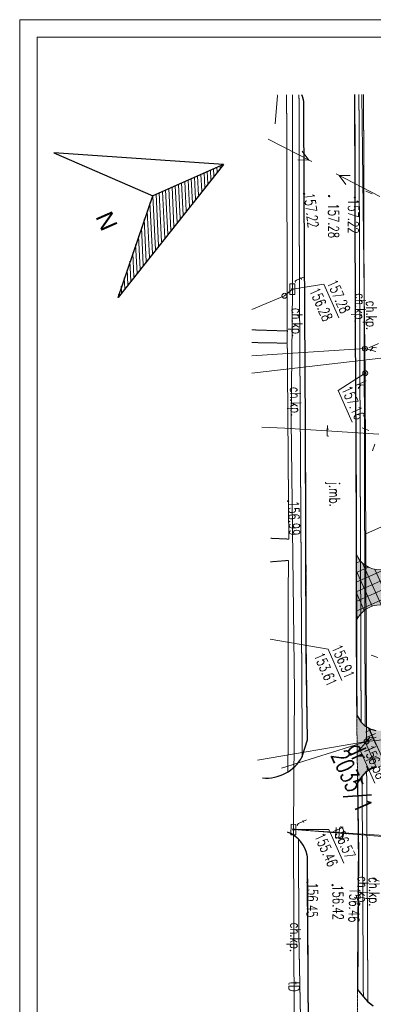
# Model space of a CAD drawing. Header units: metres. Extents: x 8472212 to 8494180, y 5728195 to 5779639.
# Tile 98 of 106: x 8475608 to 8480633, y 5763011 to 5777003. Entities that reach past the tile are written whole.
import ezdxf
from ezdxf.enums import TextEntityAlignment as Align

# ---------------------------------------------------------------- set-up
doc = ezdxf.new("R2010")
doc.units = ezdxf.units.M
doc.header["$MEASUREMENT"] = 0
for name, pattern in [('1', [0]), ('2_KTCR02', [3, 2, -1]), ('2_KTJZ01', [4, 3, -1]), ('2_KTKR01', [0]), ('2_PTTU', [2.1, 1.4, -0.7]), ('4_1', [0]), ('4_SUPE_01', [0]), ('4_SUPK_01', [0]), ('4_SUPT_01', [0]), ('4_SUPW_01', [0])]:
    doc.linetypes.add(name, pattern=pattern)
doc.layers.get('0').update_dxf_attribs({"color": 250, "linetype": 'CONTINUOUS'})
for name, color, linetype, lineweight in [('!opisy', 255, 'CONTINUOUS', 9), ('0A_MJ_tabelka', 252, 'CONTINUOUS', 5), ('0A_NIEwidoczne', 222, 'CONTINUOUS', 0), ('KRZYZE1000_L_0', 7, '1', 18), ('KTCR_E_T_1', 7, 'CONTINUOUS', 15), ('KTCR_L_1', 7, '2_KTCR02', 18), ('KTJZ_E_T_0', 7, 'CONTINUOUS', 15), ('KTJZ_L_0', 7, '2_KTJZ01', 18), ('KTKR_L_0', 7, '2_KTKR01', 25), ('Numery_dzialek', 7, 'CONTINUOUS', 18), ('Numery_uzytkow', 7, 'CONTINUOUS', 25), ('PTTU_L_2', 7, '2_PTTU', 18), ('RTPW_T_1', 7, 'CONTINUOUS', 15), ('SUPE_L_2', 1, '4_SUPE_01', 18), ('SUPE_L_3', 1, '4_SUPE_01', 18), ('SUPK_L_0', 34, '4_SUPK_01', 18), ('SUPK_L_4', 34, '4_SUPK_01', 18), ('SUPT_E_T_0', 30, 'CONTINUOUS', 15), ('SUPT_L_0', 30, '4_SUPT_01', 18), ('SUPW_L_0', 5, '4_SUPW_01', 18), ('SUTK_T_0', 7, 'CONTINUOUS', 18), ('SUTT_T_0', 30, 'CONTINUOUS', 18), ('SUTW_T_0', 5, 'CONTINUOUS', 18), ('SUUK_E_T_9', 34, 'CONTINUOUS', 15), ('SUUT_E_T_9', 30, 'CONTINUOUS', 15)]:
    doc.layers.add(name, color=color, linetype=linetype, lineweight=lineweight)
for name, color, linetype, lineweight, true_color in [('000 PZT DROGI NOWA NAWIERZCHNIA Z KOSTKI', 26, 'CONTINUOUS', 9, 0x8a2200), ('000 PZT PŁYTY CHODNIKOWE', 9, 'CONTINUOUS', 9, 0xc0c0c3), ('000 PZT TERENY ZIELONE PLANOWANE TRAWNIKI', 106, 'CONTINUOUS', 9, 0x008a22), ('000 PZT TRASA PRZYŁACZA TELETECHNICZNEGO', 2, 'ŚLADY', 20, 0xffff1a)]:
    doc.layers.add(name, color=color, linetype=linetype, lineweight=lineweight, true_color=true_color)
doc.styles.add('arial', font='arial.ttf')
doc.styles.get("Standard").update_dxf_attribs({"font": 'Simplex.SHX', "width": 0.75})
doc.linetypes.add('ŚLADY', pattern='A,0.15,[130,ltypeshp.shx,S=0.25,R=0,X=0,Y=0],0.15', length=0.3)

# ---------------------------------------------------------------- blocks, each defined once
blk = doc.blocks.new('asdawqddasdasd')
at = {"color": 252, "linetype": 'Continuous', "true_color": 0x939592}
for p, q in [((8432067, 5728469), (8431996, 5728398)), ((8432791, 5726944), (8432761, 5726880)), ((8432927, 5726879), (8432791, 5726944)), ((8435121, 5727056), (8435050, 5726985)), ((8435333, 5727056), (8435404, 5726985)), ((8432761, 5726880), (8432897, 5726816)), ((8432897, 5726816), (8432927, 5726879)), ((8438121, 5725860), (8438051, 5725789)), ((8441031, 5724587), (8440960, 5724517)), ((8439813, 5723833), (8439783, 5723770)), ((8439783, 5723770), (8439919, 5723707)), ((8439949, 5723770), (8439813, 5723833)), ((8439919, 5723707), (8439949, 5723770))]:
    blk.add_line(p, q, dxfattribs=at)
for centre, radius in [((8432014, 5728222), 9), ((8431848, 5727895), 9), ((8431673, 5727583), 9), ((8434035, 5727478), 35), ((8434035, 5727478), 12.5), ((8434355, 5727341), 35), ((8434355, 5727341), 12.5), ((8432844, 5726880), 12.5), ((8432884, 5726739), 35), ((8435570, 5725601), 9), ((8439144, 5725228), 35), ((8439144, 5725228), 12.5), ((8440978, 5724285), 9), ((8440814, 5723957), 9), ((8439866, 5723770), 12.5), ((8440634, 5723645), 9)]:
    blk.add_circle(centre, radius, dxfattribs=at)
at = {"layer": 'KRZYZE1000_L_0', "color": 252, "linetype": '1', "true_color": 0x939592, "transparency": 33554559}
blk.add_line((8436444, 5726430), (8436444, 5727430), dxfattribs=at)
at = {"layer": 'KTCR_L_1', "color": 252, "linetype": '2_KTCR02', "true_color": 0x939592, "transparency": 33554559}
for p, q in [((8438936, 5725300), (8430730, 5728929)), ((8431414, 5728494), (8430679, 5728815)), ((8438862, 5725270), (8430703, 5728869)), ((8433717, 5727470), (8431414, 5728494)), ((8432733, 5727039), (8430358, 5728090)), ((8430287, 5727929), (8433358, 5726573)), ((8435999, 5726466), (8433717, 5727470)), ((8438970, 5724307), (8432733, 5727039)), ((8433358, 5726573), (8433138, 5726118)), ((8433516, 5726502), (8433303, 5726045)), ((8433358, 5726573), (8433516, 5726502)), ((8433516, 5726502), (8436068, 5725389)), ((8438254, 5725467), (8435999, 5726466)), ((8436068, 5725389), (8435952, 5725157)), ((8438254, 5725467), (8438746, 5725254)), ((8439011, 5725354), (8439058, 5725413)), ((8436256, 5725016), (8436343, 5725260)), ((8436343, 5725260), (8439085, 5724033)), ((8438862, 5725270), (8438746, 5725254)), ((8438936, 5725300), (8439011, 5725354)), ((8439534, 5725213), (8439525, 5725144)), ((8439525, 5725144), (8439536, 5725056)), ((8439536, 5725056), (8442531, 5723742)), ((8442440, 5723712), (8439574, 5724968)), ((8439632, 5724872), (8439574, 5724968)), ((8440557, 5724473), (8439632, 5724872)), ((8442310, 5723677), (8440557, 5724473)), ((8440019, 5723780), (8441302, 5723216)), ((8442440, 5723712), (8442310, 5723677)), ((8442531, 5723742), (8442615, 5723788)), ((8441302, 5723216), (8442612, 5722664))]:
    blk.add_line(p, q, dxfattribs=at)
for centre, radius, start, end in [((8438494, 5723946), 598, 8.3839, 37.1732), ((8440181, 5723364), 447, 111.2384, 135.0038)]:
    blk.add_arc(centre, radius, start, end, dxfattribs=at)
at = {"layer": 'KTJZ_L_0', "color": 252, "linetype": '2_KTKR01', "true_color": 0x939592, "transparency": 33554559}
for p, q in [((8430677, 5728811), (8432014, 5728222)), ((8432014, 5728222), (8433717, 5727470)), ((8431673, 5727583), (8430472, 5728114)), ((8434716, 5726251), (8431673, 5727583)), ((8433717, 5727470), (8435999, 5726466)), ((8435999, 5726466), (8438255, 5725466)), ((8437644, 5724960), (8434716, 5726251)), ((8438255, 5725466), (8438746, 5725254)), ((8438781, 5724471), (8437644, 5724960)), ((8439632, 5724872), (8440557, 5724473)), ((8438970, 5724307), (8438781, 5724471)), ((8440557, 5724473), (8442310, 5723677)), ((8440634, 5723645), (8440299, 5723795)), ((8442567, 5722801), (8440634, 5723645))]:
    blk.add_line(p, q, dxfattribs=at)
at = {"layer": 'KTJZ_L_0', "color": 252, "linetype": '2_KTJZ01', "true_color": 0x939592, "transparency": 33554559}
for p, q in [((8439011, 5725354), (8439058, 5725413)), ((8438746, 5725254), (8438862, 5725270)), ((8439632, 5724872), (8438746, 5725254)), ((8438862, 5725270), (8438936, 5725300)), ((8438936, 5725300), (8439011, 5725354)), ((8439534, 5725213), (8439525, 5725144)), ((8439525, 5725144), (8439536, 5725056)), ((8439574, 5724968), (8439536, 5725056)), ((8439632, 5724872), (8439574, 5724968)), ((8442340, 5723685), (8442440, 5723712)), ((8442440, 5723712), (8442531, 5723742)), ((8442531, 5723742), (8442615, 5723788)), ((8442340, 5723685), (8442310, 5723677)), ((8442940, 5723404), (8442310, 5723677))]:
    blk.add_line(p, q, dxfattribs=at)
at = {"layer": 'KTJZ_L_0', "color": 252, "linetype": '2_KTKR01', "true_color": 0x939592, "transparency": 33554559}
for centre, radius, start, end in [((8430375, 5727754), 372, 74.8786, 90.1093), ((8438503, 5723951), 587, 330.907, 37.3024), ((8440181, 5723364), 447, 74.6782, 135.0038)]:
    blk.add_arc(centre, radius, start, end, dxfattribs=at)
at = {"layer": 'KTKR_L_0', "color": 252, "linetype": '2_KTKR01', "true_color": 0x939592, "transparency": 33554559}
for p, q in [((8430677, 5728811), (8432014, 5728222)), ((8432014, 5728222), (8433717, 5727470)), ((8431673, 5727583), (8430472, 5728114)), ((8434716, 5726251), (8431673, 5727583)), ((8433717, 5727470), (8435999, 5726466)), ((8435999, 5726466), (8438255, 5725466)), ((8437644, 5724960), (8434716, 5726251)), ((8438255, 5725466), (8438746, 5725254)), ((8439011, 5725354), (8439058, 5725413)), ((8438746, 5725254), (8438862, 5725270)), ((8438747, 5725255), (8438862, 5725270)), ((8438862, 5725270), (8438936, 5725300)), ((8438936, 5725300), (8439011, 5725354)), ((8439525, 5725144), (8439534, 5725213)), ((8439536, 5725056), (8439525, 5725144)), ((8439574, 5724968), (8439536, 5725056)), ((8439632, 5724872), (8439574, 5724968)), ((8439632, 5724872), (8439574, 5724968)), ((8438781, 5724471), (8437644, 5724960)), ((8439632, 5724872), (8440557, 5724473)), ((8438970, 5724307), (8438781, 5724471)), ((8440557, 5724473), (8442310, 5723677)), ((8440634, 5723645), (8440299, 5723795)), ((8442310, 5723677), (8442440, 5723712)), ((8442340, 5723685), (8442440, 5723712)), ((8442440, 5723712), (8442531, 5723742)), ((8442531, 5723742), (8442615, 5723788)), ((8442567, 5722801), (8440634, 5723645))]:
    blk.add_line(p, q, dxfattribs=at)
for centre, radius, start, end in [((8430375, 5727754), 372, 74.8786, 90.1093), ((8438503, 5723951), 587, 330.907, 37.3024), ((8440181, 5723364), 447, 74.6782, 135.0038)]:
    blk.add_arc(centre, radius, start, end, dxfattribs=at)
at = {"layer": 'PTTU_L_2', "color": 252, "linetype": '2_PTTU', "true_color": 0x939592, "transparency": 33554559}
for p, q in [((8438936, 5725300), (8430730, 5728929)), ((8430703, 5728869), (8438862, 5725270)), ((8430358, 5728090), (8432733, 5727039)), ((8431673, 5727583), (8430472, 5728114)), ((8434716, 5726251), (8431673, 5727583)), ((8432733, 5727039), (8438970, 5724307)), ((8437644, 5724960), (8434716, 5726251)), ((8438862, 5725270), (8438936, 5725300)), ((8438781, 5724471), (8437644, 5724960)), ((8440019, 5723780), (8441302, 5723216)), ((8440591, 5723669), (8440299, 5723795)), ((8442567, 5722801), (8440591, 5723669)), ((8441302, 5723216), (8442612, 5722664))]:
    blk.add_line(p, q, dxfattribs=at)
for centre, radius, start, end in [((8430375, 5727754), 372, 74.8786, 90.1093), ((8229543, 5483145), 319403, 49.02857, 49.07345), ((8440181, 5723364), 447, 74.6782, 111.2384)]:
    blk.add_arc(centre, radius, start, end, dxfattribs=at)
at = {"layer": 'SUPE_L_2', "color": 252, "linetype": '4_SUPE_01', "true_color": 0x939592, "transparency": 33554559}
for p, q in [((8430244, 5727804), (8430233, 5727808)), ((8430597, 5727612), (8430244, 5727804))]:
    blk.add_line(p, q, dxfattribs=at)
at = {"layer": 'SUPE_L_3', "color": 252, "linetype": '4_SUPE_01', "true_color": 0x939592, "transparency": 33554559}
for p, q in [((8432145, 5728553), (8431601, 5728113)), ((8431705, 5728287), (8431640, 5728144)), ((8431793, 5728178), (8431640, 5728144)), ((8431302, 5727872), (8430757, 5727432)), ((8431263, 5727840), (8431110, 5727807)), ((8431263, 5727840), (8431198, 5727698))]:
    blk.add_line(p, q, dxfattribs=at)
at = {"layer": 'SUPK_L_0', "color": 252, "linetype": '4_SUPK_01', "true_color": 0x939592, "transparency": 33554559}
for p, q in [((8440493, 5729322), (8439144, 5725228)), ((8439144, 5725228), (8438759, 5723706))]:
    blk.add_line(p, q, dxfattribs=at)
at = {"layer": 'SUPK_L_0', "color": 252, "linetype": '4_1', "true_color": 0x939592, "transparency": 33554559}
for p, q in [((8440493, 5729322), (8439144, 5725228)), ((8439144, 5725228), (8438759, 5723706))]:
    blk.add_line(p, q, dxfattribs=at)
at = {"layer": 'SUPK_L_4', "color": 252, "linetype": '4_SUPK_01', "true_color": 0x939592, "transparency": 33554559}
for p, q in [((8430719, 5728905), (8434035, 5727478)), ((8433476, 5725969), (8434035, 5727478)), ((8434355, 5727341), (8434035, 5727478)), ((8434355, 5727341), (8439144, 5725228)), ((8439000, 5723969), (8439144, 5725228))]:
    blk.add_line(p, q, dxfattribs=at)
at = {"layer": 'SUPK_L_4', "color": 252, "linetype": '4_1', "true_color": 0x939592, "transparency": 33554559}
for p, q in [((8430719, 5728905), (8434035, 5727478)), ((8433476, 5725969), (8434035, 5727478)), ((8434035, 5727478), (8434355, 5727341)), ((8434355, 5727341), (8439144, 5725228))]:
    blk.add_line(p, q, dxfattribs=at)
at = {"layer": 'SUPT_L_0', "color": 252, "linetype": '4_SUPT_01', "true_color": 0x939592, "transparency": 33554559}
for p, q in [((8430320, 5728004), (8432844, 5726880)), ((8435227, 5727162), (8434606, 5725981)), ((8434548, 5726101), (8432844, 5726880)), ((8432844, 5726880), (8432884, 5726739)), ((8432884, 5726739), (8432872, 5726235)), ((8438093, 5724576), (8434548, 5726101)), ((8434606, 5725981), (8434460, 5725685)), ((8439866, 5723770), (8440632, 5725185)), ((8439866, 5723770), (8438093, 5724576)), ((8442574, 5722577), (8439866, 5723770))]:
    blk.add_line(p, q, dxfattribs=at)
at = {"layer": 'SUPW_L_0', "color": 252, "linetype": '4_SUPW_01', "true_color": 0x939592, "transparency": 33554559}
blk.add_line((8434332, 5727890), (8433703, 5725869), dxfattribs=at)
at = {"layer": 'SUPW_L_0', "color": 252, "linetype": '4_1', "true_color": 0x939592, "transparency": 33554559}
blk.add_line((8434332, 5727890), (8433703, 5725869), dxfattribs=at)
at = {"layer": 'SUTK_T_0', "color": 252, "linetype": 'Continuous', "true_color": 0x939592, "transparency": 33554559}
for p, q in [((8434035, 5727478), (8434138, 5727603)), ((8434355, 5727341), (8434424, 5726888)), ((8434424, 5726888), (8434918, 5726888)), ((8437259, 5724568), (8437723, 5725264)), ((8437723, 5725264), (8438212, 5725262)), ((8439144, 5725228), (8439212, 5725094)), ((8439212, 5725094), (8439733, 5725094))]:
    blk.add_line(p, q, dxfattribs=at)
at = {"layer": 'SUTT_T_0', "color": 252, "linetype": 'Continuous', "true_color": 0x939592, "transparency": 33554559}
for p, q in [((8432844, 5726880), (8432959, 5727316)), ((8432959, 5727316), (8433486, 5727316)), ((8439866, 5723770), (8440071, 5724229)), ((8440071, 5724229), (8440593, 5724229))]:
    blk.add_line(p, q, dxfattribs=at)
at = {"layer": 'SUTW_T_0', "color": 252, "linetype": 'Continuous', "true_color": 0x939592, "transparency": 33554559}
blk.add_line((8438990, 5725339), (8439517, 5725339), dxfattribs=at)
at = {"layer": 'KTCR_E_T_1', "color": 252, "true_color": 0x939592, "transparency": 33554559, "width": 0.7}
for rotation, p in [(334.458, (8433471, 5727629)), (336.141, (8433633, 5727733)), (336.2329, (8433294, 5726726)), (337.7965, (8434313, 5726251)), (336.3114, (8441131, 5724438)), (335.0329, (8441053, 5724296)), (334.9831, (8441267, 5723151))]:
    blk.add_text('ch.kp.', height=150, rotation=rotation, dxfattribs=at).set_placement(p, align=Align.MIDDLE)
at = {"layer": 'KTJZ_E_T_0', "color": 252, "true_color": 0x939592, "transparency": 33554559, "width": 0.7}
blk.add_text('j.mb.', height=150, rotation=337.6519, dxfattribs=at).set_placement((8435743, 5726224), align=Align.MIDDLE)
at = {"layer": 'Numery_dzialek', "color": 252, "true_color": 0x939592, "transparency": 33554559, "width": 0.7}
blk.add_text('2035/1', height=250, dxfattribs=at).set_placement((8439114, 5724936), align=Align.TOP_LEFT)
at = {"layer": 'Numery_uzytkow', "color": 252, "true_color": 0x939592, "transparency": 33554559, "width": 0.7}
blk.add_text('dr', height=250, dxfattribs=at).set_placement((8439114, 5724936))
at = {"layer": 'RTPW_T_1', "color": 252, "true_color": 0x939592, "transparency": 33554559, "width": 0.7}
for s, rotation, p in [('157.22', 335.7332, (8431993, 5728127)), ('157.28', 336.2776, (8431938, 5727842)), ('157.22', 342.9393, (8431673, 5727583)), ('156.99', 338.2362, (8435570, 5725601)), ('156.46', 333.7587, (8440943, 5724168)), ('156.42', 336.5955, (8440814, 5723957)), ('156.45', 334.9483, (8440634, 5723645))]:
    blk.add_text(s, height=150, rotation=rotation, dxfattribs=at).set_placement(p)
at = {"layer": 'SUPT_E_T_0', "color": 252, "true_color": 0x939592, "transparency": 33554559, "width": 0.7}
for s, rotation, p in [('t', 62.2595, (8434888, 5726518)), ('tD', 61.5711, (8440177, 5724346)), ('tD', 336.2286, (8441906, 5722872))]:
    blk.add_text(s, height=150, rotation=rotation, dxfattribs=at).set_placement(p, align=Align.MIDDLE)
at = {"layer": 'SUTK_T_0', "color": 252, "true_color": 0x939592, "transparency": 33554559, "width": 0.7}
blk.add_text('157.16', height=150, dxfattribs=at).set_placement((8434424, 5727088), align=Align.TOP_LEFT)
for s, p in [('156.91', (8437724, 5725464)), ('153.61', (8437723, 5725189))]:
    blk.add_text(s, height=150, rotation=359.73, dxfattribs=at).set_placement(p, align=Align.TOP_LEFT)
blk.add_text('156.58', height=150, dxfattribs=at).set_placement((8439212, 5725144))
at = {"layer": 'SUTT_T_0', "color": 252, "true_color": 0x939592, "transparency": 33554559, "width": 0.7}
for s, p in [('157.28', (8432959, 5727516)), ('156.28', (8432959, 5727241)), ('156.57', (8440071, 5724429)), ('155.46', (8440071, 5724154))]:
    blk.add_text(s, height=150, dxfattribs=at).set_placement(p, align=Align.TOP_LEFT)
at = {"layer": 'SUUK_E_T_9', "color": 252, "true_color": 0x939592, "transparency": 33554559, "width": 0.7}
for p in [(8434029, 5727684), (8434444, 5727309), (8439074, 5725390)]:
    blk.add_text('k', height=150, dxfattribs=at).set_placement(p, align=Align.TOP_LEFT)
at = {"layer": 'SUUT_E_T_9', "color": 252, "true_color": 0x939592, "transparency": 33554559, "width": 0.7}
for p in [(8432730, 5726957), (8439794, 5723845)]:
    blk.add_text('t', height=150, dxfattribs=at).set_placement(p)
blk = doc.blocks.new('Gruppe-275')
at = {"color": 7, "linetype": 'Continuous', "lineweight": 18}
for p, q in [((171, 2157), (37, 2211)), ((100, 2296), (38, 2321)), ((383, 1737), (31, 1879)), ((312, 1877), (33, 1990)), ((241, 2017), (35, 2100)), ((524, 1458), (27, 1658)), ((453, 1598), (29, 1769)), ((736, 1038), (22, 1326)), ((665, 1178), (24, 1437)), ((594, 1318), (26, 1548)), ((948, 619), (16, 995)), ((877, 759), (18, 1105)), ((806, 899), (20, 1216)), ((1160, 200), (11, 663)), ((1089, 339), (13, 774)), ((1018, 479), (15, 884)), ((1371, -220), (5, 332)), ((1301, -80), (7, 442)), ((1230, 60), (9, 553)), ((1513, -499), (2, 111)), ((1442, -360), (4, 221)), ((1583, -639), (0, 0)), ((1654, -779), (159, -175)), ((1725, -919), (360, -368)), ((1795, -1059), (562, -561)), ((1866, -1198), (764, -753)), ((1937, -1338), (966, -946)), ((2007, -1478), (1167, -1139)), ((2078, -1618), (1369, -1332)), ((2148, -1758), (1571, -1524)), ((2219, -1897), (1773, -1717)), ((2290, -2037), (1974, -1910)), ((2360, -2177), (2176, -2103)), ((2431, -2317), (2378, -2295))]:
    blk.add_line(p, q, dxfattribs=at)

msp = doc.modelspace()

# ---------------------------------------------------------------- hatches: boundary and pattern name
at = {"layer": '000 PZT DROGI NOWA NAWIERZCHNIA Z KOSTKI', "linetype": 'Continuous', "transparency": 33554508}
h = msp.add_hatch(color=256, dxfattribs=at)
h.dxf.hatch_style = 1
edge = h.paths.add_edge_path()
edge.add_line((8481124.1, 5769189.1), (8481126.4, 5768689.1))
edge.add_line((8481126.4, 5768689.1), (8483995.4, 5768702.2))
edge.add_arc((8483999.1, 5767902.2), 800, -1.10041, 90.26221, ccw=False)
edge.add_line((8484799, 5767886.9), (8484811.2, 5768521.4))
edge.add_line((8484811.2, 5768521.4), (8485961.4, 5768523.9))
edge.add_line((8485961.4, 5768523.9), (8485967.1, 5768820.4))
edge.add_arc((8486017.1, 5768819.4), 50, -1.1025, 178.89694, ccw=False)
edge.add_line((8486067.1, 5768818.5), (8486058.5, 5768368.5))
edge.add_line((8486058.5, 5768368.5), (8488058.5, 5768350))
edge.add_line((8488058.5, 5768350), (8488067.3, 5768809.9))
edge.add_arc((8488107.3, 5768809.1), 40, 88.8971, 178.8971, ccw=False)
edge.add_line((8488108.1, 5768849.1), (8488174.5, 5768847.8))
edge.add_arc((8488161.8, 5768351.8), 496.2, 21.03204, 88.5242, ccw=False)
edge.add_line((8488624.9, 5768529.9), (8489142.1, 5768531))
edge.add_arc((8488157.9, 5768348.6), 1001, 10.49912, 92.25907)
edge.add_line((8488118.4, 5769348.9), (8488117.5, 5769348.9))
edge.add_arc((8488118.5, 5769388.9), 40, 178.8971, 268.63297, ccw=False)
edge.add_line((8488078.5, 5769389.6), (8488087.4, 5769849.8))
edge.add_line((8488087.4, 5769849.8), (8485337.3, 5769875.3))
edge.add_line((8485337.3, 5769875.3), (8485327.7, 5769375.4))
edge.add_line((8485327.7, 5769375.4), (8484607.7, 5769382))
edge.add_line((8484607.7, 5769382), (8484607.1, 5769351.5))
edge.add_arc((8484457.1, 5769354.4), 150, -89.73788, -1.1029, ccw=False)
edge.add_line((8484457.8, 5769204.4), (8481124.1, 5769189.1))
edge = h.paths.add_edge_path()
edge.add_line((8481124.1, 5769189.1), (8481126.4, 5768689.1))
edge.add_line((8481126.4, 5768689.1), (8480739.8, 5768686.2))
edge.add_arc((8480731.9, 5768321), 365.3, 88.76608, 159.14334)
edge.add_line((8480390.6, 5768451.1), (8480388.5, 5769416.1))
edge.add_arc((8480719.3, 5769538.6), 352.8, 200.32138, 272.72605)
edge.add_line((8480736.1, 5769186.2), (8481124.1, 5769189.1))
at = {"layer": '000 PZT PŁYTY CHODNIKOWE', "linetype": 'Continuous', "transparency": 33554483}
h = msp.add_hatch(color=256, dxfattribs=at)
h.dxf.hatch_style = 1
h.paths.add_polyline_path([(8480669.7, 5766899.7), (8480517.7, 5766939.1), (8480538, 5766317.8), (8480680.2, 5766403.7)])
h.paths.add_polyline_path([(8480388.5, 5769416.1), (8480390.6, 5768451.1, -0.30123), (8480718.6, 5768686.1), (8481126.4, 5768689.1), (8481124.1, 5769189.1), (8480736.1, 5769186.2, -0.3268729)])
at = {"layer": '000 PZT PŁYTY CHODNIKOWE', "linetype": 'Continuous'}
h = msp.add_hatch(dxfattribs=at)
h.set_pattern_fill('ANSI37', color=256, scale=1000, angle=-21)
h.set_pattern_definition([(24, (-196420.76, 11198758.33), (-50.8420804, 114.1931822), []), (114, (-196420.76, 11198758.33), (-114.1931822, -50.8420804), [])])
h.paths.add_polyline_path([(8480538, 5766317.8), (8480680.2, 5766403.7), (8480669.7, 5766899.7), (8480517.7, 5766939.1)])
h.paths.add_polyline_path([(8480388.5, 5769416.1), (8480390.6, 5768451.1, -0.30123), (8480718.6, 5768686.1), (8481126.4, 5768689.1), (8481124.1, 5769189.1), (8480736.1, 5769186.2, -0.3268729)])
at = {"layer": '000 PZT TERENY ZIELONE PLANOWANE TRAWNIKI', "linetype": 'Continuous', "transparency": 33554483}
h = msp.add_hatch(color=256, dxfattribs=at)
h.dxf.hatch_style = 1
h.paths.add_polyline_path([(8481144.8, 5766406.5), (8481140.3, 5766615.3), (8481134.7, 5766903.2), (8480884.6, 5766899), (8480746.6, 5766896.7), (8480669.7, 5766899.7), (8480680.6, 5766383.5), (8480739.7, 5766393.4), (8480890.8, 5766398.3)], flags=17)
h.paths.add_polyline_path([(8484600.1, 5767390.5), (8484599, 5767889.7, 0.4217032), (8483996.4, 5768502.2), (8483900.9, 5768501.8, -0.2114122), (8484077.1, 5768190.9, -0.3166062), (8483815.2, 5767743, -0.4496085), (8483219.9, 5768022.4, -0.3120094), (8483365.5, 5768499.4), (8482945.7, 5768497.4), (8482948.1, 5767438.1)])
h.paths.add_polyline_path([(8483593, 5767457.4, -1), (8483588.1, 5767468.4, -1)], flags=16)
h.paths.add_polyline_path([(8484348.7, 5767489.7, -1), (8484353.6, 5767478.7, -1)], flags=16)
h.paths.add_polyline_path([(8484077.1, 5768190.9, 0.2114122), (8483900.9, 5768501.8), (8483719.9, 5768501), (8483679.8, 5768411.4, -1.1443587), (8483512.3, 5767898.7, -0.8777098), (8483679.8, 5768411.4), (8483719.9, 5768501), (8483365.5, 5768499.4, 0.3120094), (8483219.9, 5768022.4, 0.4496085), (8483815.2, 5767743, 0.3166062)], flags=17)
h.paths.add_polyline_path([(8483679.8, 5768411.4), (8483679.8, 5768411.4, 0.8777098), (8483512.3, 5767898.7, 1.1443587)], flags=16)
h.paths.add_polyline_path([(8484451.2, 5767171.2, 0.1073911), (8484600.5, 5767207.8), (8484600.1, 5767390.5), (8484351.3, 5767397.7, -0.2853191), (8484298.5, 5767399.2), (8482948.1, 5767438.1), (8482948.6, 5767201.4, 0.4142136), (8483048.8, 5767101.6), (8483605.1, 5767102.9)])
h.paths.add_polyline_path([(8484600.8, 5767105.1), (8484600.6, 5767156.7), (8484079.2, 5767103.9)])
h.paths.add_polyline_path([(8484600.6, 5767156.7), (8484600.5, 5767207.8, -0.1073911), (8484451.2, 5767171.2), (8483605.1, 5767102.9), (8484079.2, 5767103.9)])
edge = h.paths.add_edge_path()
edge.add_line((8484140.4, 5769519), (8483149.8, 5769545.8))
edge.add_arc((8483143.7, 5769345.9), 200, 88.27147, 180.13019)
edge.add_line((8482943.7, 5769345.4), (8482943.8, 5769297.4))
edge.add_line((8482943.8, 5769297.4), (8484233.4, 5769303.3))
edge.add_line((8484233.4, 5769303.3), (8484236.2, 5769418.3))
edge.add_arc((8484139.3, 5769422), 97, -2.18775, 89.36279)
h.paths.add_polyline_path([(8482745.7, 5768496.5), (8481127.3, 5768489.1), (8481134.7, 5766903.2), (8481140.3, 5766615.3), (8481144.8, 5766406.5), (8481156, 5765937.6), (8481159.1, 5765807.5), (8481169.7, 5765371.2), (8481216.2, 5763445), (8482756.8, 5763588.7), (8482751.3, 5766019.1)])
h.paths.add_polyline_path([(8480516.9, 5766965.2), (8480459.4, 5767020.6), (8480398.1, 5767120.7), (8480409.3, 5766155.7), (8480473.1, 5766247.3), (8480538, 5766317.8)], flags=17)
at = {"layer": '000 PZT TERENY ZIELONE PLANOWANE TRAWNIKI', "linetype": 'Continuous', "transparency": 33554687}
h = msp.add_hatch(dxfattribs=at)
h.set_pattern_fill('GRASS', color=256, scale=100, angle=-66)
h.set_pattern_definition([(24, (-196420.76, 11198758.33), (35.83679495, 93.35804263), [18.75, -122.6713563]), (339, (-196420.76, 11198758.33), (35.836795, 93.35804265), [18.75, -81.25]), (69, (-196420.76, 11198758.33), (-93.35804265, 35.836795), [18.75, -81.25])])
h.paths.add_polyline_path([(8483679.8, 5768411.4), (8483679.8, 5768411.4, 0.8777098), (8483512.3, 5767898.7, 1.1443587)], flags=16)
h.paths.add_polyline_path([(8484077.1, 5768190.9, 0.2114122), (8483900.9, 5768501.8), (8483719.9, 5768501), (8483679.8, 5768411.4, -1.1443587), (8483512.3, 5767898.7, -0.8777098), (8483679.8, 5768411.4), (8483719.9, 5768501), (8483365.5, 5768499.4, 0.3120094), (8483219.9, 5768022.4, 0.4496085), (8483815.2, 5767743, 0.3166062)], flags=17)
h.paths.add_polyline_path([(8484600.1, 5767390.5), (8484599, 5767889.7, 0.4217032), (8483996.4, 5768502.2), (8483900.9, 5768501.8, -0.2114122), (8484077.1, 5768190.9, -0.3166062), (8483815.2, 5767743, -0.4496085), (8483219.9, 5768022.4, -0.3120094), (8483365.5, 5768499.4), (8482945.7, 5768497.4), (8482948.1, 5767438.1)])
h.paths.add_polyline_path([(8483588.1, 5767468.4, -1), (8483593, 5767457.4, -1)], flags=16)
h.paths.add_polyline_path([(8484348.7, 5767489.7, -1), (8484353.6, 5767478.7, -1)], flags=16)
h.paths.add_polyline_path([(8483605.1, 5767102.9), (8484451.2, 5767171.2, 0.1073911), (8484600.5, 5767207.8), (8484600.1, 5767390.5), (8484351.3, 5767397.7, -0.2853191), (8484298.5, 5767399.2), (8482948.1, 5767438.1), (8482948.6, 5767201.4, 0.4142136), (8483048.8, 5767101.6)])
h.paths.add_polyline_path([(8484600.8, 5767105.1), (8484600.6, 5767156.7), (8484079.2, 5767103.9)])
h.paths.add_polyline_path([(8484600.6, 5767156.7), (8484600.5, 5767207.8, -0.1073911), (8484451.2, 5767171.2), (8483605.1, 5767102.9), (8484079.2, 5767103.9)])
edge = h.paths.add_edge_path()
edge.add_line((8484140.4, 5769519), (8483149.8, 5769545.8))
edge.add_arc((8483143.7, 5769345.9), 200, 88.27147, 180.13019)
edge.add_line((8482943.7, 5769345.4), (8482943.8, 5769297.4))
edge.add_line((8482943.8, 5769297.4), (8484233.4, 5769303.3))
edge.add_line((8484233.4, 5769303.3), (8484236.2, 5769418.3))
edge.add_arc((8484139.3, 5769422), 97, -2.18775, 89.36279)
h.paths.add_polyline_path([(8482745.7, 5768496.5), (8481127.3, 5768489.1), (8481134.7, 5766903.2), (8481140.3, 5766615.3), (8481144.8, 5766406.5), (8481156, 5765937.6), (8481159.1, 5765807.5), (8481169.7, 5765371.2), (8481216.2, 5763445), (8482756.8, 5763588.7), (8482751.3, 5766019.1)])
h.paths.add_polyline_path([(8480516.9, 5766965.2), (8480459.4, 5767020.6), (8480398.1, 5767120.7), (8480409.3, 5766155.7), (8480473.1, 5766247.3), (8480538, 5766317.8)], flags=17)
edge = h.paths.add_edge_path(flags=17)
edge.add_line((8481134.5, 5766903.2), (8480884.6, 5766899))
edge.add_line((8480884.6, 5766899), (8480746.6, 5766896.7))
edge.add_line((8480746.6, 5766896.7), (8480669.7, 5766899.7))
edge.add_line((8480669.7, 5766899.7), (8480680.6, 5766383.5))
edge.add_line((8480680.6, 5766383.5), (8480739.7, 5766393.4))
edge.add_line((8480739.7, 5766393.4), (8480890.8, 5766398.3))
edge.add_line((8480890.8, 5766398.3), (8481144.8, 5766406.5))
edge.add_line((8481144.8, 5766406.5), (8481134.7, 5766903.2))

# ---------------------------------------------------------------- linework, layer by layer
at = {"color": 7}
for p, q in [((8478503.1, 5774946.5), (8476094.1, 5775108.7)), ((8476094.1, 5775108.7), (8477499.6, 5774501.8)), ((8478503.1, 5774946.5), (8477005.2, 5773052.8)), ((8478503.1, 5774946.5), (8477499.6, 5774501.8)), ((8477005.2, 5773052.8), (8477499.6, 5774501.8))]:
    msp.add_line(p, q, dxfattribs=at)
at = {"layer": '000 PZT PŁYTY CHODNIKOWE', "linetype": 'Continuous'}
msp.add_lwpolyline([(8481124.1, 5769189.1), (8481126.4, 5768689.1), (8480739.8, 5768686.2, 0.3171095), (8480390.6, 5768451.1), (8480388.5, 5769416.1, 0.3268729), (8480736.1, 5769186.2), (8481124.1, 5769189.1)], format="xyb", dxfattribs=at)
at = {"layer": '000 PZT TRASA PRZYŁACZA TELETECHNICZNEGO', "ltscale": 100}
msp.add_lwpolyline([(8485135.5, 5764381.3), (8485135.7, 5764294.2), (8481373.2, 5764280.4), (8481288.9, 5765374.2), (8479497.4, 5765493.3)], dxfattribs=at)
at = {"layer": '0A_MJ_tabelka', "color": 7, "lineweight": 0}
for p, q in [((8475858, 5776752.7), (8475858, 5756252.7)), ((8490208, 5776752.7), (8475858, 5776752.7))]:
    msp.add_line(p, q, dxfattribs=at)
at = {"layer": '0A_NIEwidoczne', "lineweight": 0}
for p, q in [((8475608, 5777002.7), (8475608, 5756002.7)), ((8490458, 5777002.7), (8475608, 5777002.7))]:
    msp.add_line(p, q, dxfattribs=at)

# ---------------------------------------------------------------- block references
at = {"layer": '!opisy', "linetype": 'Continuous', "rotation": 294}
msp.add_blockref('asdawqddasdasd', (-182229.2, 11147627.8), dxfattribs=at)
at = {"color": 7, "xscale": 0.4500000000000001, "yscale": 0.4500000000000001, "zscale": 0.4500000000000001, "rotation": 294.8486598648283}
msp.add_blockref('Gruppe-275', (8477499.6, 5774501.8), dxfattribs=at)

# ---------------------------------------------------------------- texts
at = {"color": 7, "insert": (8476907.1, 5774305), "char_height": 246.9, "attachment_point": 1, "rotation": 293.71862, "line_spacing_factor": 0.967256, "style": 'arial'}
msp.add_mtext('N', dxfattribs=at)

doc.saveas('drawing.dxf')
